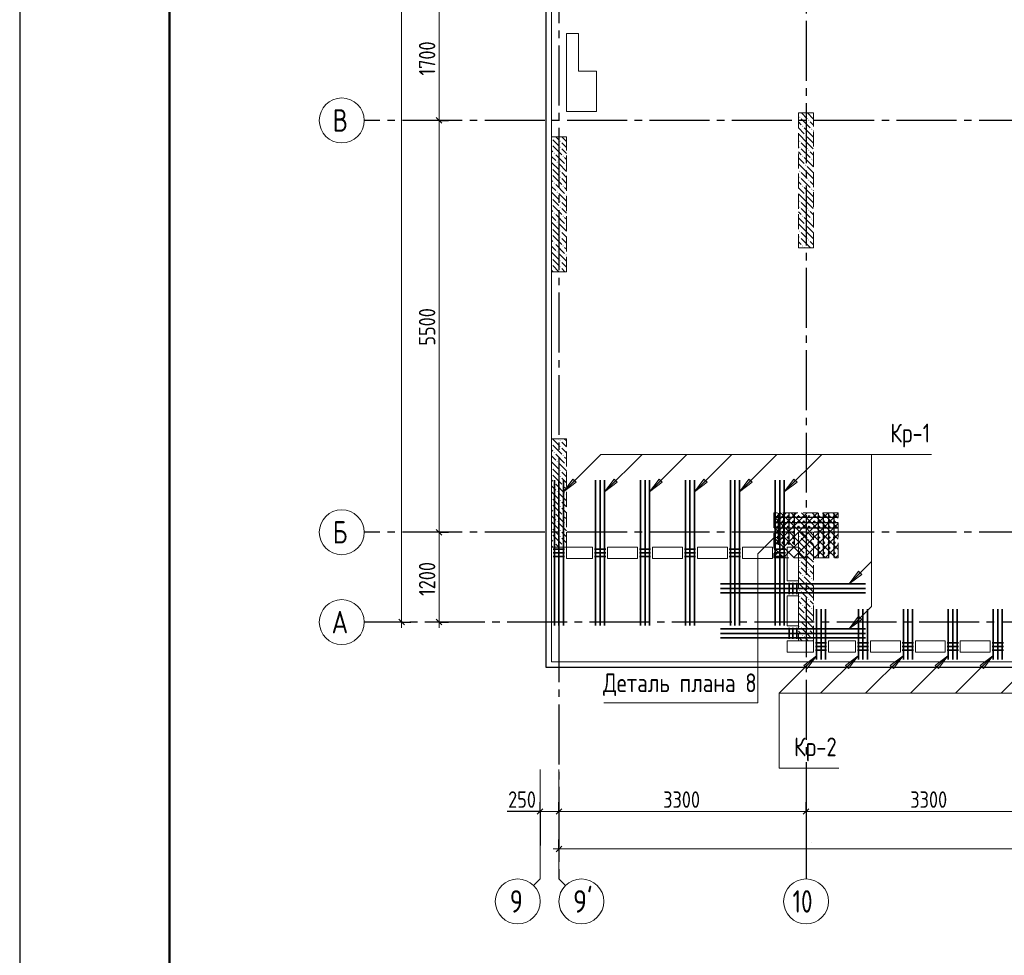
# Model space of a CAD drawing. Header units: millimetres. Extents: x 0 to 61017, y 0 to 42000.
# Tile 2 of 21: x 0 to 13147, y 15950 to 28446. Entities that reach past the tile are written whole.
import ezdxf

# ---------------------------------------------------------------- set-up
doc = ezdxf.new("R2010")
doc.units = ezdxf.units.MM
doc.linetypes.add('______2', pattern=[270, 200, -70])
doc.linetypes.add('______5', pattern=[1100, 800, -100, 100, -100])
for name, color, linetype, lineweight in [('S1 Стержни арматуры фон', 7, 'Continuous', 25), ('Standard', 7, 'Continuous', 25), ('Вспомогательная арматура', 7, 'Continuous', 25), ('ЖБ Пилон', 180, 'Continuous', 25), ('Оси', 40, '______5', 18), ('Позиционная метка номер позиции', 7, 'Continuous', 13), ('Поперечная арматура', 7, 'Continuous', 25), ('Поперечное армирование AW фон', 7, 'Continuous', 25), ('Примечания', 7, 'Continuous', 25), ('Размерная выноска', 7, 'Continuous', 13)]:
    doc.layers.add(name, color=color, linetype=linetype, lineweight=lineweight)
doc.layers.add('ЖБ Перекрытие верхний уровень', color=7, linetype='Continuous', lineweight=25, true_color=0xe0e0ff)
doc.styles.add('GOST 2.304-81', font='txt')
doc.styles.add('ISOCPEUR', font='txt')

msp = doc.modelspace()

# ---------------------------------------------------------------- hatches: boundary and pattern name
at = {"layer": 'ЖБ Пилон', "linetype": 'Continuous', "lineweight": 18, "transparency": 33554687}
for points in [[(10410, 27143), (10417, 27150), (10423, 27143), (10417, 27137)], [(10530, 27103), (10537, 27110), (10543, 27103), (10537, 27097)], [(10450, 27023), (10457, 27030), (10463, 27023), (10457, 27017)], [(10570, 26983), (10577, 26990), (10583, 26983), (10577, 26977)], [(7100, 26867), (7103, 26863), (7100, 26860)], [(7210, 26823), (7217, 26830), (7223, 26823), (7217, 26817)], [(10410, 26823), (10417, 26830), (10423, 26823), (10417, 26817)], [(10490, 26903), (10497, 26910), (10503, 26903), (10497, 26897)], [(7100, 26787), (7103, 26783), (7100, 26780)], [(7210, 26743), (7217, 26750), (7223, 26743), (7217, 26737)], [(10410, 26743), (10417, 26750), (10423, 26743), (10417, 26737)], [(10530, 26703), (10537, 26710), (10543, 26703), (10537, 26697)], [(7130, 26663), (7137, 26670), (7143, 26663), (7137, 26657)], [(7250, 26623), (7257, 26630), (7263, 26623), (7257, 26617)], [(10450, 26623), (10457, 26630), (10463, 26623), (10457, 26617)], [(10570, 26583), (10577, 26590), (10583, 26583), (10577, 26577)], [(7100, 26467), (7103, 26463), (7100, 26460)], [(7170, 26543), (7177, 26550), (7183, 26543), (7177, 26537)], [(7210, 26423), (7217, 26430), (7223, 26423), (7217, 26417)], [(7290, 26503), (7297, 26510), (7300, 26507), (7300, 26500), (7297, 26497)], [(10410, 26423), (10417, 26430), (10423, 26423), (10417, 26417)], [(10490, 26503), (10497, 26510), (10503, 26503), (10497, 26497)], [(7100, 26387), (7103, 26383), (7100, 26380)], [(7210, 26343), (7217, 26350), (7223, 26343), (7217, 26337)], [(10410, 26343), (10417, 26350), (10423, 26343), (10417, 26337)], [(10530, 26303), (10537, 26310), (10543, 26303), (10537, 26297)], [(7130, 26263), (7137, 26270), (7143, 26263), (7137, 26257)], [(7250, 26223), (7257, 26230), (7263, 26223), (7257, 26217)], [(10450, 26223), (10457, 26230), (10463, 26223), (10457, 26217)], [(10570, 26183), (10577, 26190), (10583, 26183), (10577, 26177)], [(7100, 26067), (7103, 26063), (7100, 26060)], [(7170, 26143), (7177, 26150), (7183, 26143), (7177, 26137)], [(7290, 26103), (7297, 26110), (7300, 26107), (7300, 26100), (7297, 26097)], [(10490, 26103), (10497, 26110), (10503, 26103), (10497, 26097)], [(7100, 25987), (7103, 25983), (7100, 25980)], [(7210, 26023), (7217, 26030), (7223, 26023), (7217, 26017)], [(7210, 25943), (7217, 25950), (7223, 25943), (7217, 25937)], [(10410, 26023), (10417, 26030), (10423, 26023), (10417, 26017)], [(10410, 25943), (10417, 25950), (10423, 25943), (10417, 25937)], [(10530, 25903), (10537, 25910), (10543, 25903), (10537, 25897)], [(7130, 25863), (7137, 25870), (7143, 25863), (7137, 25857)], [(7250, 25823), (7257, 25830), (7263, 25823), (7257, 25817)], [(10450, 25823), (10457, 25830), (10463, 25823), (10457, 25817)], [(10570, 25783), (10577, 25790), (10583, 25783), (10577, 25777)], [(7100, 25667), (7103, 25663), (7100, 25660)], [(7170, 25743), (7177, 25750), (7183, 25743), (7177, 25737)], [(7290, 25703), (7297, 25710), (7300, 25707), (7300, 25700), (7297, 25697)], [(10490, 25703), (10497, 25710), (10503, 25703), (10497, 25697)], [(7100, 25587), (7103, 25583), (7100, 25580)], [(7210, 25623), (7217, 25630), (7223, 25623), (7217, 25617)], [(7210, 25543), (7217, 25550), (7223, 25543), (7217, 25537)], [(10410, 25623), (10417, 25630), (10423, 25623), (10417, 25617)], [(10410, 25543), (10417, 25550), (10423, 25543), (10417, 25537)], [(10530, 25503), (10537, 25510), (10543, 25503), (10537, 25497)], [(7130, 25463), (7137, 25470), (7143, 25463), (7137, 25457)], [(7250, 25423), (7257, 25430), (7263, 25423), (7257, 25417)], [(10450, 25423), (10457, 25430), (10463, 25423), (10457, 25417)], [(7100, 25267), (7103, 25263), (7100, 25260)], [(7170, 25343), (7177, 25350), (7183, 25343), (7177, 25337)], [(7290, 25303), (7297, 25310), (7300, 25307), (7300, 25300), (7297, 25297)], [(7100, 25187), (7103, 25183), (7100, 25180)], [(7210, 25223), (7217, 25230), (7223, 25223), (7217, 25217)], [(7210, 25143), (7217, 25150), (7223, 25143), (7217, 25137)], [(7100, 22787), (7103, 22783), (7100, 22780)], [(7210, 22823), (7217, 22830), (7223, 22823), (7217, 22817)], [(7210, 22743), (7217, 22750), (7223, 22743), (7217, 22737)], [(7130, 22663), (7137, 22670), (7143, 22663), (7137, 22657)], [(7250, 22623), (7257, 22630), (7263, 22623), (7257, 22617)], [(7170, 22543), (7177, 22550), (7183, 22543), (7177, 22537)], [(7290, 22503), (7297, 22510), (7300, 22507), (7300, 22500), (7297, 22497)], [(7100, 22467), (7103, 22463), (7100, 22460)], [(7100, 22387), (7103, 22383), (7100, 22380)], [(7210, 22423), (7217, 22430), (7223, 22423), (7217, 22417)], [(7130, 22263), (7137, 22270), (7143, 22263), (7137, 22257)], [(7210, 22343), (7217, 22350), (7223, 22343), (7217, 22337)], [(7250, 22223), (7257, 22230), (7263, 22223), (7257, 22217)], [(7170, 22143), (7177, 22150), (7183, 22143), (7177, 22137)], [(7290, 22103), (7297, 22110), (7300, 22107), (7300, 22100), (7297, 22097)], [(7100, 22067), (7103, 22063), (7100, 22060)], [(7100, 21987), (7103, 21983), (7100, 21980)], [(7210, 22023), (7217, 22030), (7223, 22023), (7217, 22017)], [(7130, 21863), (7137, 21870), (7143, 21863), (7137, 21857)], [(7210, 21943), (7217, 21950), (7223, 21943), (7217, 21937)], [(7250, 21823), (7257, 21830), (7263, 21823), (7257, 21817)], [(7170, 21743), (7177, 21750), (7183, 21743), (7177, 21737)], [(7290, 21703), (7297, 21710), (7300, 21707), (7300, 21700), (7297, 21697)], [(7100, 21667), (7103, 21663), (7100, 21660)], [(7100, 21587), (7103, 21583), (7100, 21580)], [(7210, 21623), (7217, 21630), (7223, 21623), (7217, 21617)], [(7130, 21463), (7137, 21470), (7143, 21463), (7137, 21457)], [(7210, 21543), (7217, 21550), (7223, 21543), (7217, 21537)], [(10410, 21543), (10417, 21550), (10423, 21543), (10417, 21537)], [(10530, 21503), (10537, 21510), (10543, 21503), (10537, 21497)], [(7250, 21423), (7257, 21430), (7263, 21423), (7257, 21417)], [(10450, 21423), (10457, 21430), (10463, 21423), (10457, 21417)], [(10490, 21303), (10497, 21310), (10503, 21303), (10497, 21297)], [(10570, 21383), (10577, 21390), (10583, 21383), (10577, 21377)], [(10410, 21223), (10417, 21230), (10423, 21223), (10417, 21217)], [(10410, 21143), (10417, 21150), (10423, 21143), (10417, 21137)], [(10530, 21103), (10537, 21110), (10543, 21103), (10537, 21097)], [(10450, 21023), (10457, 21030), (10463, 21023), (10457, 21017)], [(10490, 20903), (10497, 20910), (10503, 20903), (10497, 20897)], [(10570, 20983), (10577, 20990), (10583, 20983), (10577, 20977)], [(10410, 20823), (10417, 20830), (10423, 20823), (10417, 20817)], [(10410, 20743), (10417, 20750), (10423, 20743), (10417, 20737)], [(10530, 20703), (10537, 20710), (10543, 20703), (10537, 20697)], [(10450, 20623), (10457, 20630), (10463, 20623), (10457, 20617)], [(10570, 20583), (10577, 20590), (10583, 20583), (10577, 20577)], [(10410, 20423), (10417, 20430), (10423, 20423), (10417, 20417)], [(10490, 20503), (10497, 20510), (10503, 20503), (10497, 20497)], [(10410, 20343), (10417, 20350), (10423, 20343), (10417, 20337)], [(10530, 20303), (10537, 20310), (10543, 20303), (10537, 20297)], [(10450, 20223), (10457, 20230), (10463, 20223), (10457, 20217)], [(10570, 20183), (10577, 20190), (10583, 20183), (10577, 20177)]]:
    msp.add_hatch(color=7, dxfattribs=at).paths.add_polyline_path(points, flags=16)
at = {"layer": 'Позиционная метка номер позиции', "linetype": 'Continuous', "lineweight": 13, "transparency": 33554687}
for points in [[(7430, 22268), (7260, 22140), (7387, 22310)], [(7430, 22268), (7260, 22140), (7387, 22310)], [(7980, 22268), (7810, 22140), (7937, 22310)], [(8580, 22268), (8410, 22140), (8537, 22310)], [(9180, 22268), (9010, 22140), (9137, 22310)], [(9780, 22268), (9610, 22140), (9737, 22310)], [(10380, 22268), (10210, 22140), (10337, 22310)], [(11245, 21037), (11075, 20910), (11202, 21080)], [(11245, 20437), (11075, 20310), (11202, 20480)], [(11245, 20437), (11075, 20310), (11202, 20480)], [(10470, 19822), (10640, 19950), (10513, 19780)], [(11025, 19822), (11195, 19950), (11068, 19780)], [(11625, 19822), (11795, 19950), (11668, 19780)], [(12225, 19822), (12395, 19950), (12268, 19780)], [(12825, 19822), (12995, 19950), (12868, 19780)]]:
    msp.add_hatch(color=7, dxfattribs=at).paths.add_polyline_path(points, flags=16)

# ---------------------------------------------------------------- linework, layer by layer
at = {"layer": 'S1 Стержни арматуры фон', "color": 7, "linetype": 'Continuous', "lineweight": 35, "transparency": 33554687}
for p, q in [((7140, 22294), (7140, 20356)), ((7140, 22294), (7140, 20356)), ((7200, 22294), (7200, 20356)), ((7200, 22294), (7200, 20356)), ((7260, 22294), (7260, 20356)), ((7260, 22294), (7260, 20356)), ((7690, 22294), (7690, 20356)), ((7690, 22294), (7690, 20356)), ((7750, 22294), (7750, 20356)), ((7750, 22294), (7750, 20356)), ((7810, 22294), (7810, 20356)), ((7810, 22294), (7810, 20356)), ((8290, 22294), (8290, 20356)), ((8290, 22294), (8290, 20356)), ((8350, 22294), (8350, 20356)), ((8350, 22294), (8350, 20356)), ((8410, 22294), (8410, 20356)), ((8410, 22294), (8410, 20356)), ((8890, 22294), (8890, 20356)), ((8890, 22294), (8890, 20356)), ((8950, 22294), (8950, 20356)), ((8950, 22294), (8950, 20356)), ((9010, 22294), (9010, 20356)), ((9010, 22294), (9010, 20356)), ((9490, 22294), (9490, 20356)), ((9490, 22294), (9490, 20356)), ((9550, 22294), (9550, 20356)), ((9550, 22294), (9550, 20356)), ((9610, 22294), (9610, 20356)), ((9610, 22294), (9610, 20356)), ((10090, 22294), (10090, 20356)), ((10090, 22294), (10090, 20356)), ((10150, 22294), (10150, 20356)), ((10150, 22294), (10150, 20356)), ((10210, 22294), (10210, 20356)), ((10210, 22294), (10210, 20356)), ((11294, 20910), (9356, 20910)), ((11294, 20910), (9356, 20910)), ((11294, 20850), (9356, 20850)), ((11294, 20850), (9356, 20850)), ((11294, 20790), (9356, 20790)), ((11294, 20790), (9356, 20790)), ((10640, 19900), (10640, 20572)), ((10700, 19900), (10700, 20572)), ((10760, 19900), (10760, 20572)), ((11200, 19900), (11200, 20572)), ((11260, 19900), (11260, 20572)), ((11320, 19900), (11320, 20572)), ((11800, 19900), (11800, 20572)), ((11860, 19900), (11860, 20572)), ((11920, 19900), (11920, 20572)), ((12400, 19900), (12400, 20572)), ((12460, 19900), (12460, 20572)), ((12520, 19900), (12520, 20572)), ((13000, 19900), (13000, 20572)), ((13060, 19900), (13060, 20572)), ((13120, 19900), (13120, 20572)), ((11294, 20310), (9356, 20310)), ((11294, 20310), (9356, 20310)), ((11294, 20250), (9356, 20250)), ((11294, 20250), (9356, 20250)), ((11294, 20190), (9356, 20190)), ((11294, 20190), (9356, 20190))]:
    msp.add_line(p, q, dxfattribs=at)
at = {"layer": 'Standard', "color": 7, "linetype": 'Continuous', "lineweight": 13, "transparency": 33554687}
for p, q in [((5600, 27100), (5600, 28800)), ((5600, 21600), (5600, 27100)), ((5100, 20400), (5100, 20325)), ((5600, 20400), (5600, 20325)), ((6950, 16970), (6950, 18432)), ((7200, 16970), (7200, 18432)), ((6950, 17870), (6875, 17870)), ((6950, 17870), (7200, 17870)), ((7200, 17870), (10500, 17870)), ((10500, 17870), (13800, 17870)), ((7200, 17370), (7125, 17370)), ((49280, 17370), (7200, 17370)), ((6950, 16970), (6862, 16882)), ((7200, 16970), (7288, 16882))]:
    msp.add_line(p, q, dxfattribs=at)
at = {"layer": 'Standard', "color": 251, "linetype": 'Continuous', "lineweight": -3, "true_color": 0x656565, "transparency": 33554687}
for p, q in [((5600, 27100), (5475, 27100)), ((5600, 27100), (5725, 27100)), ((5600, 27100), (5600, 27100)), ((5600, 21600), (5475, 21600)), ((5600, 21600), (5725, 21600)), ((5600, 21600), (5600, 21600)), ((5100, 20400), (4975, 20400)), ((5100, 20400), (5225, 20400)), ((5100, 20400), (5100, 20400)), ((5600, 20400), (5475, 20400)), ((5600, 20400), (5725, 20400)), ((5600, 20400), (5600, 20400)), ((6950, 17870), (6950, 17995)), ((7200, 17870), (7200, 17995)), ((10500, 17870), (10500, 17995)), ((6950, 17870), (6950, 17745)), ((6950, 17870), (6950, 17418)), ((7200, 17870), (7200, 17745)), ((7200, 17870), (7200, 17418)), ((10500, 17870), (10500, 17745)), ((10500, 17870), (10500, 17418)), ((7200, 17370), (7200, 17495)), ((7200, 17370), (7200, 17245)), ((7200, 17370), (7200, 17370))]:
    msp.add_line(p, q, dxfattribs=at)
at = {"layer": 'Standard', "color": 7, "linetype": 'Continuous', "lineweight": 25, "transparency": 33554687}
for p, q in [((5638, 27063), (5562, 27138)), ((5638, 21562), (5562, 21638)), ((5138, 20362), (5062, 20438)), ((5638, 20362), (5562, 20438)), ((6912, 17833), (6987, 17907)), ((7162, 17833), (7238, 17907)), ((10462, 17833), (10538, 17907)), ((7238, 17407), (7162, 17333))]:
    msp.add_line(p, q, dxfattribs=at)
at = {"layer": 'Standard', "color": 7, "linetype": 'Continuous', "lineweight": 13, "transparency": 33554687}
msp.add_lwpolyline([(0, 0), (59400, 0), (59400, 42000), (0, 42000), (0, 0)], close=True, dxfattribs=at)
at = {"layer": 'Standard', "color": 7, "linetype": 'Continuous', "lineweight": -3, "transparency": 33554687}
msp.add_lwpolyline([(0, 42000), (0, 0), (59400, 0), (59400, 42000), (0, 42000)], dxfattribs=at)
at = {"layer": 'Standard', "color": 7, "linetype": 'Continuous', "lineweight": 25, "transparency": 33554687}
msp.add_lwpolyline([(0, 42000), (0, 0), (59400, 0), (59400, 42000), (0, 42000)], dxfattribs=at)
at = {"layer": 'Standard', "color": 7, "linetype": 'Continuous', "lineweight": 13, "transparency": 33554687}
for points in [[(59400, 42000), (0, 42000), (0, 0), (59400, 0), (59400, 42000)], [(5100, 20400), (5100, 29236), (5100, 29236), (5100, 38900)], [(5600, 20400), (5600, 20655), (5600, 20655), (5600, 21600)]]:
    msp.add_lwpolyline(points, dxfattribs=at)
at = {"layer": 'Standard', "color": 7, "linetype": 'Continuous', "lineweight": 50, "transparency": 33554687}
msp.add_lwpolyline([(2000, 41500), (58900, 41500), (58900, 500), (2000, 500), (2000, 41500)], close=True, dxfattribs=at)
at = {"layer": 'Standard', "color": 254, "linetype": 'Continuous', "lineweight": 25, "true_color": 0xc4c4ff, "transparency": 33554687}
msp.add_lwpolyline([(7025, 19800), (49780, 19800), (49780, 35644), (7025, 35644), (7025, 19800)], dxfattribs=at)
at = {"layer": 'Вспомогательная арматура', "color": 7, "linetype": 'Continuous', "lineweight": 25, "transparency": 33554687}
for p, q in [((10130, 21855), (10130, 21430)), ((10200, 21855), (10200, 21430)), ((10270, 21855), (10270, 21430)), ((10340, 21855), (10340, 21430)), ((10660, 21855), (10660, 21265)), ((10730, 21855), (10730, 21265)), ((10800, 21855), (10800, 21265)), ((10870, 21855), (10870, 21265)), ((10075, 21800), (10925, 21800)), ((10075, 21730), (10925, 21730)), ((10075, 21660), (10925, 21660))]:
    msp.add_line(p, q, dxfattribs=at)
at = {"layer": 'ЖБ Перекрытие верхний уровень', "color": 7, "linetype": 'Continuous', "lineweight": 18, "transparency": 33554687}
for p, q in [((7100, 34500), (7100, 19870)), ((7460, 28260), (7300, 28260)), ((7300, 28260), (7300, 27760)), ((7460, 27760), (7460, 28260)), ((7300, 27760), (7300, 27220)), ((7700, 27760), (7460, 27760)), ((7700, 27220), (7700, 27760)), ((7300, 27220), (7700, 27220)), ((7300, 21250), (7300, 21400)), ((7300, 21400), (7650, 21400)), ((7650, 21400), (7650, 21250)), ((7850, 21250), (7850, 21400)), ((7850, 21400), (8250, 21400)), ((8250, 21400), (8250, 21250)), ((8450, 21400), (8850, 21400)), ((8450, 21250), (8450, 21400)), ((8850, 21400), (8850, 21250)), ((9050, 21250), (9050, 21400)), ((9050, 21400), (9450, 21400)), ((9450, 21400), (9450, 21250)), ((9650, 21250), (9650, 21400)), ((9650, 21400), (10050, 21400)), ((10050, 21400), (10050, 21250)), ((10250, 20950), (10250, 21400)), ((10250, 21400), (10400, 21400)), ((10400, 21400), (10400, 20950)), ((7650, 21250), (7300, 21250)), ((8250, 21250), (7850, 21250)), ((8850, 21250), (8450, 21250)), ((9450, 21250), (9050, 21250)), ((10050, 21250), (9650, 21250)), ((10400, 20950), (10250, 20950)), ((10250, 20350), (10250, 20750)), ((10250, 20750), (10400, 20750)), ((10400, 20750), (10400, 20350)), ((10400, 20350), (10250, 20350)), ((10250, 20000), (10250, 20150)), ((10250, 20150), (10600, 20150)), ((10600, 20150), (10600, 20000)), ((10800, 20150), (11160, 20150)), ((10800, 20000), (10800, 20150)), ((11160, 20150), (11160, 20000)), ((11360, 20000), (11360, 20150)), ((11360, 20150), (11760, 20150)), ((11760, 20150), (11760, 20000)), ((11960, 20000), (11960, 20150)), ((11960, 20150), (12360, 20150)), ((12360, 20150), (12360, 20000)), ((12560, 20000), (12560, 20150)), ((12560, 20150), (12960, 20150)), ((12960, 20150), (12960, 20000)), ((10600, 20000), (10250, 20000)), ((11160, 20000), (10800, 20000)), ((11760, 20000), (11360, 20000)), ((12360, 20000), (11960, 20000)), ((12960, 20000), (12560, 20000)), ((7100, 19870), (28240, 19870))]:
    msp.add_line(p, q, dxfattribs=at)
at = {"layer": 'ЖБ Пилон', "color": 253, "linetype": '______2', "lineweight": 13, "true_color": 0xa0a0a0, "transparency": 33554687}
for p, q in [((10400, 27200), (10400, 25400)), ((10600, 27200), (10400, 27200)), ((10600, 25400), (10600, 27200)), ((7100, 26880), (7100, 25080)), ((7300, 26880), (7100, 26880)), ((7300, 25080), (7300, 26880)), ((10400, 25400), (10600, 25400)), ((7100, 25080), (7300, 25080)), ((7100, 22850), (7100, 21400)), ((7300, 22850), (7100, 22850)), ((7300, 21400), (7300, 22850)), ((10400, 21600), (10400, 20150)), ((10600, 21600), (10400, 21600)), ((10600, 20150), (10600, 21600)), ((7100, 21400), (7300, 21400)), ((10400, 20150), (10600, 20150))]:
    msp.add_line(p, q, dxfattribs=at)
at = {"layer": 'ЖБ Пилон', "color": 9, "linetype": 'Continuous', "lineweight": 18, "true_color": 0xc7c7c7, "transparency": 33554687}
for p, q in [((10437, 27123), (10557, 27003)), ((10440, 27200), (10517, 27123)), ((10520, 27200), (10597, 27123)), ((10400, 27080), (10437, 27043)), ((10400, 27000), (10477, 26923)), ((10597, 26883), (10477, 27003)), ((10597, 27043), (10557, 27083)), ((10600, 27040), (10597, 27043)), ((10597, 26963), (10600, 26960)), ((7157, 26803), (7117, 26843)), ((7160, 26880), (7197, 26843)), ((7300, 26820), (7240, 26880)), ((10517, 26803), (10400, 26920)), ((10517, 26883), (10597, 26803)), ((10597, 26883), (10600, 26880)), ((7100, 26700), (7117, 26683)), ((7117, 26763), (7237, 26643)), ((7197, 26763), (7157, 26803)), ((7237, 26803), (7300, 26740)), ((7237, 26723), (7300, 26660)), ((10437, 26803), (10517, 26723)), ((10437, 26723), (10557, 26603)), ((10517, 26803), (10597, 26723)), ((10597, 26803), (10600, 26800)), ((7100, 26620), (7157, 26563)), ((7157, 26643), (7277, 26523)), ((7300, 26580), (7277, 26603)), ((10400, 26680), (10437, 26643)), ((10400, 26600), (10477, 26523)), ((10597, 26483), (10477, 26603)), ((10597, 26643), (10557, 26683)), ((10600, 26640), (10597, 26643)), ((10597, 26563), (10600, 26560)), ((7100, 26540), (7197, 26443)), ((7157, 26403), (7117, 26443)), ((7300, 26420), (7197, 26523)), ((10517, 26403), (10400, 26520)), ((10517, 26483), (10597, 26403)), ((10597, 26483), (10600, 26480)), ((7100, 26300), (7117, 26283)), ((7117, 26363), (7237, 26243)), ((7197, 26363), (7157, 26403)), ((7237, 26403), (7300, 26340)), ((7237, 26323), (7300, 26260)), ((10437, 26403), (10517, 26323)), ((10437, 26323), (10557, 26203)), ((10517, 26403), (10597, 26323)), ((10597, 26403), (10600, 26400)), ((7100, 26220), (7157, 26163)), ((7157, 26243), (7277, 26123)), ((7300, 26180), (7277, 26203)), ((10400, 26280), (10437, 26243)), ((10400, 26200), (10477, 26123)), ((10597, 26083), (10477, 26203)), ((10597, 26243), (10557, 26283)), ((10600, 26240), (10597, 26243)), ((7100, 26140), (7197, 26043)), ((7157, 26003), (7117, 26043)), ((7300, 26020), (7197, 26123)), ((10517, 26003), (10400, 26120)), ((10517, 26083), (10597, 26003)), ((10597, 26163), (10600, 26160)), ((10597, 26083), (10600, 26080)), ((7117, 25963), (7237, 25843)), ((7197, 25963), (7157, 26003)), ((7237, 26003), (7300, 25940)), ((7237, 25923), (7300, 25860)), ((10437, 26003), (10517, 25923)), ((10437, 25923), (10557, 25803)), ((10517, 26003), (10597, 25923)), ((10597, 26003), (10600, 26000)), ((7100, 25900), (7117, 25883)), ((7100, 25820), (7157, 25763)), ((7157, 25843), (7277, 25723)), ((7300, 25780), (7277, 25803)), ((10400, 25880), (10437, 25843)), ((10400, 25800), (10477, 25723)), ((10597, 25683), (10477, 25803)), ((10597, 25843), (10557, 25883)), ((10600, 25840), (10597, 25843)), ((7100, 25740), (7197, 25643)), ((7157, 25603), (7117, 25643)), ((7300, 25620), (7197, 25723)), ((10517, 25603), (10400, 25720)), ((10517, 25683), (10597, 25603)), ((10597, 25763), (10600, 25760)), ((10597, 25683), (10600, 25680)), ((7117, 25563), (7237, 25443)), ((7197, 25563), (7157, 25603)), ((7237, 25603), (7300, 25540)), ((7237, 25523), (7300, 25460)), ((10437, 25603), (10517, 25523)), ((10437, 25523), (10557, 25403)), ((10517, 25603), (10597, 25523)), ((10597, 25603), (10600, 25600)), ((7100, 25500), (7117, 25483)), ((7100, 25420), (7157, 25363)), ((7157, 25443), (7277, 25323)), ((7300, 25380), (7277, 25403)), ((10400, 25480), (10437, 25443)), ((10400, 25400), (10400, 25400)), ((10480, 25400), (10477, 25403)), ((10597, 25443), (10557, 25483)), ((10600, 25440), (10597, 25443)), ((7100, 25340), (7197, 25243)), ((7300, 25220), (7197, 25323)), ((7157, 25203), (7117, 25243)), ((7117, 25163), (7200, 25080)), ((7197, 25163), (7157, 25203)), ((7237, 25203), (7300, 25140)), ((7237, 25123), (7280, 25080)), ((7100, 25100), (7117, 25083)), ((7157, 22803), (7117, 22843)), ((7117, 22763), (7237, 22643)), ((7197, 22763), (7157, 22803)), ((7190, 22850), (7197, 22843)), ((7237, 22803), (7300, 22740)), ((7300, 22820), (7270, 22850)), ((7100, 22700), (7117, 22683)), ((7100, 22620), (7157, 22563)), ((7157, 22643), (7277, 22523)), ((7237, 22723), (7300, 22660)), ((7100, 22540), (7197, 22443)), ((7300, 22420), (7197, 22523)), ((7300, 22580), (7277, 22603)), ((7157, 22403), (7117, 22443)), ((7117, 22363), (7237, 22243)), ((7197, 22363), (7157, 22403)), ((7237, 22403), (7300, 22340)), ((7100, 22300), (7117, 22283)), ((7100, 22220), (7157, 22163)), ((7157, 22243), (7277, 22123)), ((7237, 22323), (7300, 22260)), ((7100, 22140), (7197, 22043)), ((7300, 22020), (7197, 22123)), ((7300, 22180), (7277, 22203)), ((7157, 22003), (7117, 22043)), ((7117, 21963), (7237, 21843)), ((7197, 21963), (7157, 22003)), ((7237, 22003), (7300, 21940)), ((7100, 21900), (7117, 21883)), ((7157, 21843), (7277, 21723)), ((7237, 21923), (7300, 21860)), ((7100, 21820), (7157, 21763)), ((7100, 21740), (7197, 21643)), ((7300, 21620), (7197, 21723)), ((7300, 21780), (7277, 21803)), ((7157, 21603), (7117, 21643)), ((7117, 21563), (7237, 21443)), ((7197, 21563), (7157, 21603)), ((7237, 21603), (7300, 21540)), ((10440, 21600), (10517, 21523)), ((10520, 21600), (10597, 21523)), ((7100, 21500), (7117, 21483)), ((7157, 21443), (7200, 21400)), ((7237, 21523), (7300, 21460)), ((10400, 21480), (10437, 21443)), ((10437, 21523), (10557, 21403)), ((10597, 21443), (10557, 21483)), ((10600, 21440), (10597, 21443)), ((7100, 21420), (7120, 21400)), ((7280, 21400), (7277, 21403)), ((10400, 21400), (10477, 21323)), ((10517, 21203), (10400, 21320)), ((10597, 21283), (10477, 21403)), ((10597, 21363), (10600, 21360)), ((10437, 21203), (10517, 21123)), ((10517, 21283), (10597, 21203)), ((10517, 21203), (10597, 21123)), ((10597, 21283), (10600, 21280)), ((10597, 21203), (10600, 21200)), ((10400, 21080), (10437, 21043)), ((10437, 21123), (10557, 21003)), ((10597, 21043), (10557, 21083)), ((10600, 21040), (10597, 21043)), ((10400, 21000), (10477, 20923)), ((10517, 20803), (10400, 20920)), ((10597, 20883), (10477, 21003)), ((10597, 20963), (10600, 20960)), ((10437, 20803), (10517, 20723)), ((10517, 20883), (10597, 20803)), ((10517, 20803), (10597, 20723)), ((10597, 20883), (10600, 20880)), ((10597, 20803), (10600, 20800)), ((10400, 20680), (10437, 20643)), ((10437, 20723), (10557, 20603)), ((10597, 20643), (10557, 20683)), ((10600, 20640), (10597, 20643)), ((10400, 20600), (10477, 20523)), ((10517, 20403), (10400, 20520)), ((10597, 20483), (10477, 20603)), ((10597, 20563), (10600, 20560)), ((10437, 20403), (10517, 20323)), ((10517, 20483), (10597, 20403)), ((10517, 20403), (10597, 20323)), ((10597, 20483), (10600, 20480)), ((10597, 20403), (10600, 20400)), ((10400, 20280), (10437, 20243)), ((10437, 20323), (10557, 20203)), ((10597, 20243), (10557, 20283)), ((10400, 20200), (10450, 20150)), ((10530, 20150), (10477, 20203)), ((10600, 20240), (10597, 20243)), ((10597, 20163), (10600, 20160))]:
    msp.add_line(p, q, dxfattribs=at)
at = {"layer": 'Оси', "color": 8, "linetype": '______5', "lineweight": -3, "transparency": 33554687}
for p, q in [((7200, 35800), (7200, 16970)), ((10500, 35030), (10500, 16970)), ((49910, 27100), (4600, 27100)), ((49910, 21600), (4600, 21600)), ((50210, 20400), (4600, 20400)), ((10574, 17456), (10574, 17456))]:
    msp.add_line(p, q, dxfattribs=at)
at = {"layer": 'Оси', "color": 7, "linetype": 'Continuous', "lineweight": 13, "transparency": 33554687}
for centre in [(4300, 27100), (4300, 21600), (4300, 20400), (6650, 16670), (7500, 16670), (10500, 16670)]:
    msp.add_circle(centre, 300, dxfattribs=at)
at = {"layer": 'Позиционная метка номер позиции', "color": 7, "linetype": 'Continuous', "lineweight": 13, "transparency": 33554687}
for p, q in [((7260, 22140), (7760, 22640)), ((7810, 22140), (8310, 22640)), ((8410, 22140), (8910, 22640)), ((9010, 22140), (9510, 22640)), ((9610, 22140), (10110, 22640)), ((10210, 22140), (10710, 22640)), ((7260, 22140), (7387, 22310)), ((7260, 22140), (7387, 22310)), ((7430, 22268), (7260, 22140)), ((7430, 22268), (7260, 22140)), ((7387, 22310), (7430, 22268)), ((7387, 22310), (7430, 22268)), ((7408, 22289), (7419, 22300)), ((7408, 22289), (7419, 22300)), ((7810, 22140), (7937, 22310)), ((7980, 22268), (7810, 22140)), ((7937, 22310), (7980, 22268)), ((7958, 22289), (7969, 22300)), ((8410, 22140), (8537, 22310)), ((8580, 22268), (8410, 22140)), ((8537, 22310), (8580, 22268)), ((8558, 22289), (8569, 22300)), ((9010, 22140), (9137, 22310)), ((9180, 22268), (9010, 22140)), ((9137, 22310), (9180, 22268)), ((9158, 22289), (9169, 22300)), ((9610, 22140), (9737, 22310)), ((9780, 22268), (9610, 22140)), ((9737, 22310), (9780, 22268)), ((9758, 22289), (9769, 22300)), ((10210, 22140), (10337, 22310)), ((10380, 22268), (10210, 22140)), ((10337, 22310), (10380, 22268)), ((10358, 22289), (10369, 22300)), ((7260, 22140), (7260, 22140)), ((7260, 22140), (7260, 22140)), ((7260, 22140), (7260, 22140)), ((7260, 22140), (7260, 22140)), ((7260, 22140), (7260, 22140)), ((7260, 22140), (7260, 22140)), ((7810, 22140), (7810, 22140)), ((7810, 22140), (7810, 22140)), ((7810, 22140), (7810, 22140)), ((8410, 22140), (8410, 22140)), ((8410, 22140), (8410, 22140)), ((8410, 22140), (8410, 22140)), ((9010, 22140), (9010, 22140)), ((9010, 22140), (9010, 22140)), ((9010, 22140), (9010, 22140)), ((9610, 22140), (9610, 22140)), ((9610, 22140), (9610, 22140)), ((9610, 22140), (9610, 22140)), ((10210, 22140), (10210, 22140)), ((10210, 22140), (10210, 22140)), ((10210, 22140), (10210, 22140)), ((11075, 20910), (11375, 21210)), ((11075, 20910), (11202, 21080)), ((11245, 21037), (11075, 20910)), ((11202, 21080), (11245, 21037)), ((11223, 21058), (11234, 21069)), ((11075, 20910), (11075, 20910)), ((11075, 20910), (11075, 20910)), ((11075, 20910), (11075, 20910)), ((11075, 20310), (11375, 20610)), ((11075, 20310), (11202, 20480)), ((11075, 20310), (11202, 20480)), ((11245, 20437), (11075, 20310)), ((11245, 20437), (11075, 20310)), ((11202, 20480), (11245, 20437)), ((11202, 20480), (11245, 20437)), ((11223, 20458), (11234, 20469)), ((11223, 20458), (11234, 20469)), ((11075, 20310), (11075, 20310)), ((11075, 20310), (11075, 20310)), ((11075, 20310), (11075, 20310)), ((11075, 20310), (11075, 20310)), ((11075, 20310), (11075, 20310)), ((11075, 20310), (11075, 20310)), ((10470, 19822), (10640, 19950)), ((10640, 19950), (10513, 19780)), ((10640, 19950), (10640, 19950)), ((10640, 19950), (10640, 19950)), ((10640, 19950), (10640, 19950)), ((11025, 19822), (11195, 19950)), ((11195, 19950), (11068, 19780)), ((11195, 19950), (11195, 19950)), ((11195, 19950), (11195, 19950)), ((11195, 19950), (11195, 19950)), ((11625, 19822), (11795, 19950)), ((11795, 19950), (11668, 19780)), ((11795, 19950), (11795, 19950)), ((11795, 19950), (11795, 19950)), ((11795, 19950), (11795, 19950)), ((12225, 19822), (12395, 19950)), ((12395, 19950), (12268, 19780)), ((12395, 19950), (12395, 19950)), ((12395, 19950), (12395, 19950)), ((12395, 19950), (12395, 19950)), ((12825, 19822), (12995, 19950)), ((12995, 19950), (12868, 19780)), ((12995, 19950), (12995, 19950)), ((12995, 19950), (12995, 19950)), ((12995, 19950), (12995, 19950)), ((10513, 19780), (10470, 19822)), ((10492, 19801), (10481, 19791)), ((11068, 19780), (11025, 19822)), ((11047, 19801), (11036, 19791)), ((11668, 19780), (11625, 19822)), ((11647, 19801), (11636, 19791)), ((12268, 19780), (12225, 19822)), ((12247, 19801), (12236, 19791)), ((12868, 19780), (12825, 19822)), ((12847, 19801), (12836, 19791))]:
    msp.add_line(p, q, dxfattribs=at)
for points in [[(7260, 22140), (7760, 22640), (11375, 22640)], [(11075, 20310), (11375, 20610), (11375, 22640), (12175, 22640)], [(14160, 19950), (13660, 19450), (10140, 19450)], [(11195, 19950), (10695, 19450), (10140, 19450)], [(10640, 19950), (10140, 19450), (10140, 18450), (10940, 18450)], [(11795, 19950), (11295, 19450), (10495, 19450)], [(12395, 19950), (11895, 19450), (11095, 19450)], [(12995, 19950), (12495, 19450), (11695, 19450)], [(13605, 19950), (13105, 19450), (12305, 19450)]]:
    msp.add_lwpolyline(points, dxfattribs=at)
at = {"layer": 'Поперечная арматура', "color": 7, "linetype": 'Continuous', "lineweight": 50, "transparency": 33554687}
for centre in [(10120, 21810), (10120, 21740), (10190, 21810), (10190, 21740), (10260, 21810), (10260, 21740), (10330, 21810), (10330, 21740), (10400, 21810), (10400, 21740), (10470, 21810), (10470, 21740), (10540, 21810), (10540, 21740), (10610, 21810), (10610, 21740), (10670, 21810), (10670, 21740), (10740, 21810), (10740, 21740), (10810, 21810), (10810, 21740), (10880, 21810), (10880, 21740), (10120, 21670), (10120, 21600), (10190, 21670), (10190, 21600), (10260, 21670), (10260, 21600), (10330, 21670), (10330, 21600), (10400, 21670), (10470, 21670), (10540, 21670), (10610, 21670), (10670, 21670), (10670, 21600), (10740, 21670), (10740, 21600), (10810, 21670), (10810, 21600), (10880, 21670), (10880, 21600), (10120, 21530), (10120, 21460), (10190, 21530), (10190, 21460), (10260, 21530), (10260, 21460), (10330, 21530), (10330, 21460), (10670, 21530), (10670, 21460), (10740, 21530), (10740, 21460), (10810, 21530), (10810, 21460), (10880, 21530), (10880, 21460), (10670, 21390), (10670, 21320), (10740, 21390), (10740, 21320), (10810, 21390), (10810, 21320), (10880, 21390), (10880, 21320)]:
    msp.add_circle(centre, 5, dxfattribs=at)
at = {"layer": 'Поперечное армирование AW фон', "color": 7, "linetype": 'Continuous', "lineweight": 35, "transparency": 33554687}
for p, q in [((7125, 21375), (7275, 21375)), ((7125, 21325), (7275, 21325)), ((7675, 21375), (7825, 21375)), ((7675, 21325), (7825, 21325)), ((8275, 21375), (8425, 21375)), ((8275, 21325), (8425, 21325)), ((8875, 21375), (9025, 21375)), ((8875, 21325), (9025, 21325)), ((9475, 21375), (9625, 21375)), ((9475, 21325), (9625, 21325)), ((10075, 21375), (10225, 21375)), ((10075, 21325), (10225, 21325)), ((7125, 21275), (7275, 21275)), ((7675, 21275), (7825, 21275)), ((8275, 21275), (8425, 21275)), ((8875, 21275), (9025, 21275)), ((9475, 21275), (9625, 21275)), ((10075, 21275), (10225, 21275)), ((10275, 20775), (10275, 20925)), ((10325, 20775), (10325, 20925)), ((10375, 20775), (10375, 20925)), ((10275, 20175), (10275, 20325)), ((10325, 20175), (10325, 20325)), ((10375, 20175), (10375, 20325)), ((10775, 20125), (10625, 20125)), ((11335, 20125), (11185, 20125)), ((11935, 20125), (11785, 20125)), ((12535, 20125), (12385, 20125)), ((13135, 20125), (12985, 20125)), ((10775, 20075), (10625, 20075)), ((10775, 20025), (10625, 20025)), ((11335, 20075), (11185, 20075)), ((11335, 20025), (11185, 20025)), ((11935, 20075), (11785, 20075)), ((11935, 20025), (11785, 20025)), ((12535, 20075), (12385, 20075)), ((12535, 20025), (12385, 20025)), ((13135, 20075), (12985, 20075)), ((13135, 20025), (12985, 20025))]:
    msp.add_line(p, q, dxfattribs=at)
at = {"layer": 'Примечания', "color": 252, "linetype": 'Continuous', "lineweight": 13, "true_color": 0x8f8f8f, "transparency": 33554687}
for p, q in [((10070, 21836), (10094, 21860)), ((10160, 21860), (10197, 21823)), ((10197, 21823), (10234, 21860)), ((10197, 21683), (10374, 21860)), ((10197, 21543), (10514, 21860)), ((10197, 21403), (10654, 21860)), ((10300, 21860), (10757, 21403)), ((10337, 21403), (10794, 21860)), ((10440, 21860), (10897, 21403)), ((10477, 21403), (10930, 21856)), ((10580, 21860), (10930, 21510)), ((10720, 21860), (10930, 21650)), ((10860, 21860), (10930, 21790)), ((10070, 21696), (10197, 21823)), ((10070, 21810), (10197, 21683)), ((10197, 21823), (10617, 21403)), ((10617, 21403), (10930, 21716)), ((10070, 21556), (10197, 21683)), ((10070, 21670), (10197, 21543)), ((10197, 21683), (10477, 21403)), ((10757, 21403), (10930, 21576)), ((10070, 21416), (10197, 21543)), ((10070, 21530), (10197, 21403)), ((10197, 21543), (10337, 21403)), ((10897, 21403), (10930, 21436)), ((10070, 21276), (10197, 21403)), ((10070, 21390), (10197, 21263)), ((10197, 21263), (10337, 21403)), ((10197, 21403), (10340, 21260)), ((10334, 21260), (10477, 21403)), ((10337, 21403), (10480, 21260)), ((10474, 21260), (10617, 21403)), ((10477, 21403), (10620, 21260)), ((10614, 21260), (10757, 21403)), ((10617, 21403), (10760, 21260)), ((10754, 21260), (10897, 21403)), ((10757, 21403), (10900, 21260)), ((10897, 21403), (10930, 21370)), ((10194, 21260), (10197, 21263)), ((10197, 21263), (10200, 21260)), ((10894, 21260), (10930, 21296))]:
    msp.add_line(p, q, dxfattribs=at)
at = {"layer": 'Примечания', "color": 7, "linetype": '______2', "lineweight": 13, "transparency": 33554687}
for p, q in [((10930, 21860), (10070, 21860)), ((10070, 21860), (10070, 21260)), ((10930, 21260), (10930, 21860)), ((10070, 21260), (10930, 21260))]:
    msp.add_line(p, q, dxfattribs=at)
at = {"layer": 'Примечания', "color": 7, "linetype": 'Continuous', "lineweight": 13, "transparency": 33554687}
msp.add_lwpolyline([(10070, 21526), (9858, 21314), (9858, 19321), (7799, 19321)], dxfattribs=at)
at = {"layer": 'Размерная выноска', "color": 7, "linetype": 'Continuous', "lineweight": 25, "transparency": 33554687}
msp.add_line((6950, 17870), (6510, 17870), dxfattribs=at)

# ---------------------------------------------------------------- texts
at = {"layer": 'Standard', "color": 7, "linetype": 'Continuous', "lineweight": 25, "transparency": 33554687, "char_height": 220, "attachment_point": 7, "rotation": 90, "style": 'GOST 2.304-81'}
for s, insert, width in [('1700', (5550, 27700), 625.74), ('5500', (5550, 24092), 641.48), ('1200', (5550, 20750), 625.73)]:
    msp.add_mtext(s, dxfattribs=dict(at, insert=insert, width=width))
at = {"layer": 'Standard', "color": 7, "linetype": 'Continuous', "lineweight": 25, "transparency": 33554687, "attachment_point": 7, "style": 'GOST 2.304-81'}
for s, insert, char_height, width in [('Кр-1', (11625, 22732), 250, 675.67), ('Кр-2', (10340, 18541), 250, 728.95), ('250', (6522, 17920), 220, 516.4), ('3300', (8592, 17920), 220, 641.48), ('3300', (11892, 17920), 220, 641.46)]:
    msp.add_mtext(s, dxfattribs=dict(at, insert=insert, char_height=char_height, width=width))
at = {"layer": 'Оси', "color": 7, "linetype": 'Continuous', "lineweight": 25, "transparency": 33554687, "char_height": 300, "attachment_point": 7, "style": 'ISOCPEUR'}
for s, insert, width in [('\\W0.80;В', (4180, 26950), 359.83), ('\\W0.80;Б', (4180, 21450), 359.83), ('\\W0.82;А', (4165, 20250), 392.65), ("\\W0.84;9'", (7389, 16520), 440.64), ('\\W0.78;9', (6545, 16520), 326.41), ('\\W0.75;10', (10320, 16520), 472.28)]:
    msp.add_mtext(s, dxfattribs=dict(at, insert=insert, width=width))
at = {"layer": 'Примечания', "color": 7, "linetype": 'Continuous', "lineweight": 25, "transparency": 33554687, "insert": (7791, 19413), "char_height": 250, "width": 2150.15, "attachment_point": 7, "style": 'GOST 2.304-81'}
msp.add_mtext('Деталь\\~плана\\~8', dxfattribs=at)

doc.saveas('drawing.dxf')
